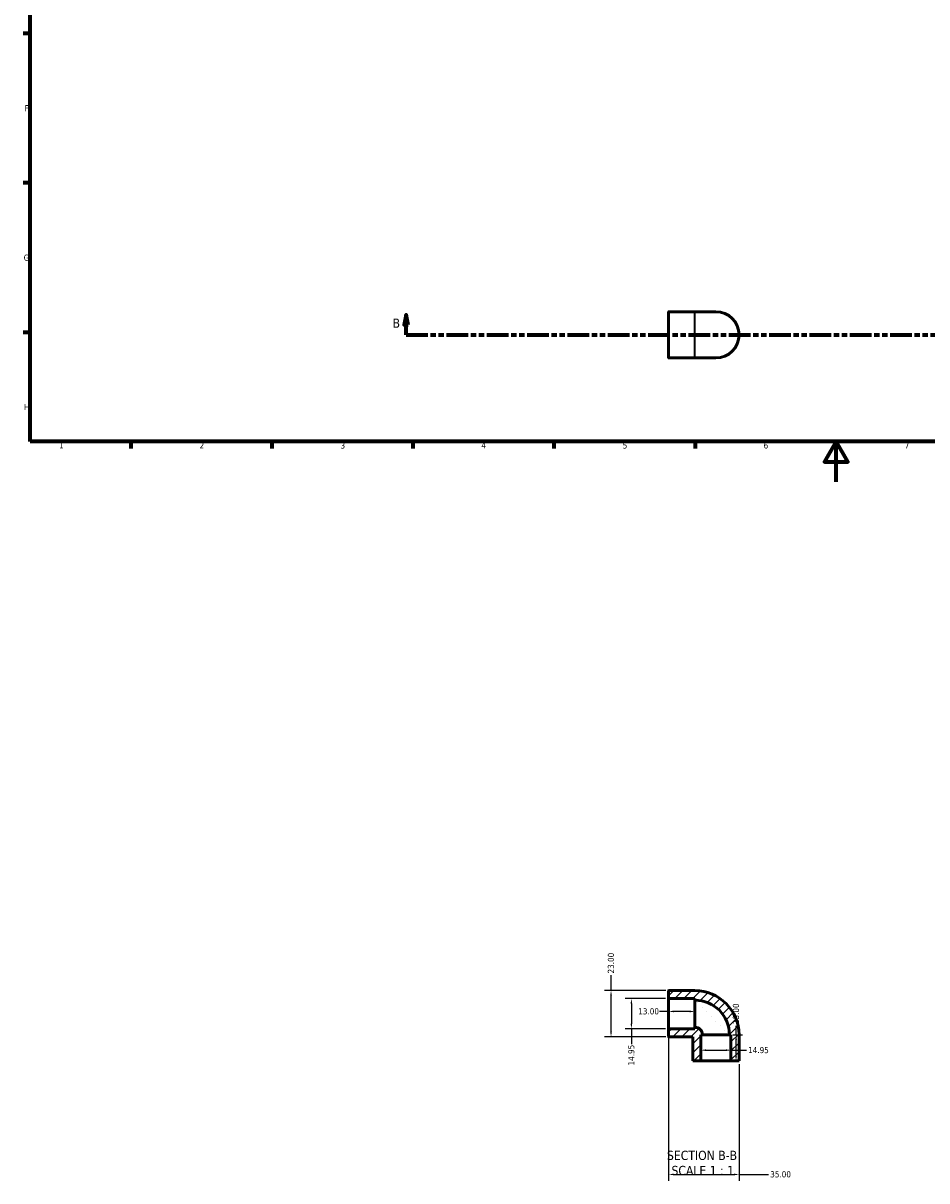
# Model space of a CAD drawing. Header units: millimetres. Extents: x -50 to 906, y -347 to 803.
# Tile 1 of 3: x 17 to 466, y -347 to 228. Entities that reach past the tile are written whole.
import ezdxf

# ---------------------------------------------------------------- set-up
doc = ezdxf.new("R2010")
doc.units = ezdxf.units.MM
doc.linetypes.add('DOUBLE_DASH_CHAIN', pattern=[1.2403, 0.6614, -0.0827, 0.1654, -0.0827, 0.1654, -0.0827])
for name, color, linetype, lineweight in [('Border (ANSI)', 7, 'Continuous', 70), ('Dimension (ANSI)', 7, 'Continuous', 25), ('Hatch (ANSI)', 7, 'Continuous', 18), ('Section Line (ANSI)', 7, 'DOUBLE_DASH_CHAIN', 70), ('Symbol (ANSI)', 7, 'Continuous', 25), ('Visible (ANSI)', 7, 'Continuous', 50), ('Visible Narrow (ANSI)', 7, 'Continuous', 35)]:
    doc.layers.add(name, color=color, linetype=linetype, lineweight=lineweight)
doc.styles.add('Label Text (ANSI)', font='tahoma.ttf')
doc.styles.add('Note Text (ANSI)', font='tahoma.ttf')
doc.dimstyles.new('Default - mm (ANSI)', dxfattribs={"dimtxt": 3.048, "dimasz": 2.5, "dimexe": 3.175, "dimexo": 1.6002, "dimgap": 0.8, "dimtad": 0, "dimtoh": 1, "dimrnd": 1e-08, "dimzin": 4, "dimdsep": 46, "dimtxsty": 'Note Text (ANSI)', "dimcen": 0.09, "dimdle": 10, "dimclrd": 256, "dimclre": 256, "dimclrt": 256, "dimadec": 1, "dimazin": 1, "dimtfac": 1, "dimtofl": 0, "dimtmove": 0, "dimatfit": 3, "dimfxl": 1, "dimtolj": 1, "dimtzin": 4, "dimlwd": -1, "dimlwe": -1, "dimarcsym": 0})

# ---------------------------------------------------------------- blocks, each defined once
blk = doc.blocks.new('Borders Default Border')
at = {"layer": 'Border (ANSI)'}
for p, q in [((20, 222.75), (16.55, 222.75)), ((20, 148.5), (16.55, 148.5)), ((20, 74.25), (16.55, 74.25)), ((70.08, 20), (70.08, 16.55)), ((140.17, 20), (140.17, 16.55)), ((210.25, 20), (210.25, 16.55)), ((280.33, 20), (280.33, 16.55)), ((350.42, 20), (350.42, 16.55))]:
    blk.add_line(p, q, dxfattribs=at)
at = {"layer": 'Border (ANSI)', "flags": 128}
for points in [[(20, 20), (20, 574), (821, 574), (821, 20), (20, 20)], [(420.5, 0), (420.5, 20), (414.73, 10), (426.27, 10), (420.5, 20)]]:
    blk.add_lwpolyline(points, dxfattribs=at)
at = {"layer": 'Border (ANSI)', "char_height": 3.05, "attachment_point": 7, "style": 'Note Text (ANSI)'}
for s, insert in [('F', (17.29, 184.1)), ('G', (16.81, 109.79)), ('H', (16.97, 35.6)), ('1', (34.35, 16.55)), ('2', (104.2, 16.55)), ('3', (174.26, 16.49)), ('4', (244.23, 16.55)), ('5', (314.48, 16.49)), ('6', (384.49, 16.49)), ('7', (454.6, 16.55))]:
    blk.add_mtext(s, dxfattribs=dict(at, insert=insert))
blk = doc.blocks.new('2dTransSection0')
at = {"layer": 'Section Line (ANSI)', "linetype": 'Continuous'}
for p, q in [((206.88, 83.03), (205.88, 78.03)), ((206.88, 78.03), (206.88, 83.03)), ((207.88, 78.03), (206.88, 83.03)), ((618.2, 83.03), (617.2, 78.03)), ((618.2, 78.03), (618.2, 83.03)), ((619.2, 78.03), (618.2, 83.03)), ((205.88, 78.03), (207.88, 78.03)), ((206.88, 73.03), (206.88, 78.03)), ((617.2, 78.03), (619.2, 78.03)), ((618.2, 73.03), (618.2, 78.03)), ((206.88, 73.03), (217.32, 73.03)), ((607.76, 73.03), (618.2, 73.03))]:
    blk.add_line(p, q, dxfattribs=at)
at = {"layer": 'Section Line (ANSI)', "linetype": 'DOUBLE_DASH_CHAIN', "ltscale": 16.160681}
blk.add_line((206.88, 73.03), (618.2, 73.03), dxfattribs=at)
at = {"layer": 'Section Line (ANSI)', "linetype": 'Continuous', "flags": 128}
for points in [[(207.88, 78.03), (206.88, 83.03), (205.88, 78.03), (207.88, 78.03)], [(619.2, 78.03), (618.2, 83.03), (617.2, 78.03), (619.2, 78.03)]]:
    blk.add_lwpolyline(points, dxfattribs=at)
at = {"layer": 'Section Line (ANSI)'}
for points in [[(207.88, 78.03), (206.88, 83.03), (205.88, 78.03), (207.88, 78.03)], [(619.2, 78.03), (618.2, 83.03), (617.2, 78.03), (619.2, 78.03)]]:
    blk.add_solid(points, dxfattribs=at)
at = {"layer": 'Section Line (ANSI)', "char_height": 4.57, "attachment_point": 7, "style": 'Label Text (ANSI)'}
for insert in [(200.13, 76.53), (622.16, 76.53)]:
    blk.add_mtext('B', dxfattribs=dict(at, insert=insert))
blk = doc.blocks.new('*D7')
at = {"layer": 'Defpoints', "color": 0, "transparency": 16777216}
for p in [(367.54, -274.79), (370.81, -274.79), (360.81, -287.79)]:
    blk.add_point(p, dxfattribs=at)
at = {"layer": 'Dimension (ANSI)', "transparency": 16777216}
for p, q in [((370.81, -274.79), (370.81, -270.28)), ((369.14, -274.79), (373.99, -274.79)), ((370.81, -285.29), (370.81, -277.29))]:
    blk.add_line(p, q, dxfattribs=at)
for points in [[(370.39, -277.29), (371.23, -277.29), (370.81, -274.79)], [(370.39, -285.29), (371.23, -285.29), (370.81, -287.79)]]:
    blk.add_solid(points, dxfattribs=at)
at = {"layer": 'Dimension (ANSI)', "transparency": 16777216, "insert": (369.22, -269.48), "char_height": 3.048, "attachment_point": 1, "rotation": 90, "style": 'Note Text (ANSI)'}
blk.add_mtext('\\A1;13.00', dxfattribs=at)
blk = doc.blocks.new('*D8')
at = {"layer": 'Defpoints', "color": 0, "transparency": 16777216}
for p in [(337.31, -263.18), (337.31, -264.29), (350.31, -264.29)]:
    blk.add_point(p, dxfattribs=at)
at = {"layer": 'Dimension (ANSI)', "transparency": 16777216}
for p, q in [((337.31, -263.18), (332.79, -263.18)), ((347.81, -263.18), (339.81, -263.18))]:
    blk.add_line(p, q, dxfattribs=at)
for points in [[(339.81, -262.77), (339.81, -263.6), (337.31, -263.18)], [(347.81, -262.77), (347.81, -263.6), (350.31, -263.18)]]:
    blk.add_solid(points, dxfattribs=at)
at = {"layer": 'Dimension (ANSI)', "transparency": 16777216, "insert": (322.2, -261.59), "char_height": 3.048, "attachment_point": 1, "style": 'Note Text (ANSI)'}
blk.add_mtext('\\A1;13.00', dxfattribs=at)
blk = doc.blocks.new('*D9')
at = {"layer": 'Defpoints', "color": 0, "transparency": 16777216}
for p in [(337.31, -271.77), (372.31, -287.79), (372.31, -344.17)]:
    blk.add_point(p, dxfattribs=at)
at = {"layer": 'Dimension (ANSI)', "transparency": 16777216}
for p, q in [((337.31, -273.37), (337.31, -347.34)), ((372.31, -289.4), (372.31, -347.34)), ((339.81, -344.17), (369.81, -344.17)), ((372.31, -344.17), (386.98, -344.17))]:
    blk.add_line(p, q, dxfattribs=at)
for points in [[(339.81, -343.75), (339.81, -344.59), (337.31, -344.17)], [(369.81, -343.75), (369.81, -344.59), (372.31, -344.17)]]:
    blk.add_solid(points, dxfattribs=at)
at = {"layer": 'Dimension (ANSI)', "transparency": 16777216, "insert": (387.78, -342.58), "char_height": 3.048, "attachment_point": 1, "style": 'Note Text (ANSI)'}
blk.add_mtext('\\A1;35.00', dxfattribs=at)
blk = doc.blocks.new('*D10')
at = {"layer": 'Defpoints', "color": 0, "transparency": 16777216}
for p in [(308.67, -252.79), (337.46, -252.79), (337.46, -275.79)]:
    blk.add_point(p, dxfattribs=at)
at = {"layer": 'Dimension (ANSI)', "transparency": 16777216}
for p, q in [((308.67, -252.79), (308.67, -245.11)), ((335.86, -252.79), (305.49, -252.79)), ((308.67, -273.29), (308.67, -255.29)), ((335.86, -275.79), (305.49, -275.79))]:
    blk.add_line(p, q, dxfattribs=at)
for points in [[(308.25, -255.29), (309.09, -255.29), (308.67, -252.79)], [(308.25, -273.29), (309.09, -273.29), (308.67, -275.79)]]:
    blk.add_solid(points, dxfattribs=at)
at = {"layer": 'Dimension (ANSI)', "transparency": 16777216, "insert": (307.08, -244.31), "char_height": 3.048, "attachment_point": 1, "rotation": 90, "style": 'Note Text (ANSI)'}
blk.add_mtext('\\A1;23.00', dxfattribs=at)
blk = doc.blocks.new('*D11')
at = {"layer": 'Defpoints', "color": 0, "transparency": 16777216}
for p in [(337.31, -256.82), (318.8, -271.77), (337.31, -271.77)]:
    blk.add_point(p, dxfattribs=at)
at = {"layer": 'Dimension (ANSI)', "transparency": 16777216}
for p, q in [((335.71, -256.82), (315.62, -256.82)), ((318.8, -259.32), (318.8, -269.27)), ((335.71, -271.77), (315.62, -271.77)), ((318.8, -271.77), (318.8, -279.48))]:
    blk.add_line(p, q, dxfattribs=at)
for points in [[(318.38, -259.32), (319.21, -259.32), (318.8, -256.82)], [(318.38, -269.27), (319.21, -269.27), (318.8, -271.77)]]:
    blk.add_solid(points, dxfattribs=at)
at = {"layer": 'Dimension (ANSI)', "transparency": 16777216, "insert": (317.21, -290.02), "char_height": 3.048, "attachment_point": 1, "rotation": 90, "style": 'Note Text (ANSI)'}
blk.add_mtext('\\A1;14.95', dxfattribs=at)
blk = doc.blocks.new('*D12')
at = {"layer": 'Defpoints', "color": 0, "transparency": 16777216}
for p in [(353.34, -281.29), (368.29, -281.86), (368.29, -282.42)]:
    blk.add_point(p, dxfattribs=at)
at = {"layer": 'Dimension (ANSI)', "transparency": 16777216}
for p, q in [((355.84, -282.42), (365.79, -282.42)), ((368.29, -282.42), (375.99, -282.42))]:
    blk.add_line(p, q, dxfattribs=at)
for points in [[(355.84, -282), (355.84, -282.84), (353.34, -282.42)], [(365.79, -282), (365.79, -282.84), (368.29, -282.42)]]:
    blk.add_solid(points, dxfattribs=at)
at = {"layer": 'Dimension (ANSI)', "transparency": 16777216, "insert": (376.79, -280.83), "char_height": 3.048, "attachment_point": 1, "style": 'Note Text (ANSI)'}
blk.add_mtext('\\A1;14.95', dxfattribs=at)

msp = doc.modelspace()

# ---------------------------------------------------------------- hatches: boundary and pattern name
at = {"layer": 'Hatch (ANSI)'}
h = msp.add_hatch(dxfattribs=at)
h.set_pattern_fill('ANSI31', color=256, scale=25.4, style=0)
h.set_pattern_definition([(45, (0, 0), (-2.245064, 2.245064), [])])
edge = h.paths.add_edge_path()
edge.add_ellipse((337.461, -275.645), major_axis=(-0.149, 0), ratio=1, start_angle=0, end_angle=90)
edge.add_line((337.461, -275.795), (349.312, -275.795))
edge.add_line((349.312, -275.795), (349.312, -287.795))
edge.add_line((349.312, -287.795), (353.337, -287.795))
edge.add_line((353.337, -287.795), (353.337, -274.795))
edge.add_line((353.337, -274.795), (354.084, -274.795))
edge.add_ellipse((350.312, -274.795), major_axis=(3.773, 0), ratio=1, start_angle=0, end_angle=90)
edge.add_line((350.312, -271.022), (350.312, -271.77))
edge.add_line((350.312, -271.77), (337.312, -271.77))
edge.add_line((337.312, -271.77), (337.312, -275.645))
edge = h.paths.add_edge_path()
edge.add_ellipse((337.461, -252.944), major_axis=(0, 0.15), ratio=1, start_angle=0, end_angle=90)
edge.add_line((337.312, -252.944), (337.312, -256.82))
edge.add_line((337.312, -256.82), (350.312, -256.82))
edge.add_line((350.312, -256.82), (350.312, -257.567))
edge.add_ellipse((350.312, -274.795), major_axis=(0, 17.227), ratio=1, start_angle=270, end_angle=360, ccw=False)
edge.add_line((367.539, -274.795), (368.287, -274.795))
edge.add_line((368.287, -274.795), (368.287, -287.795))
edge.add_line((368.287, -287.795), (372.312, -287.795))
edge.add_line((372.312, -287.795), (372.312, -274.795))
edge.add_ellipse((350.312, -274.795), major_axis=(22, 0), ratio=1, start_angle=0, end_angle=90)
edge.add_line((350.312, -252.795), (337.461, -252.795))

# ---------------------------------------------------------------- linework, layer by layer
at = {"layer": 'Visible (ANSI)'}
for p, q in [((337.312, 61.678), (337.312, 84.379)), ((337.461, 84.529), (350.312, 84.529)), ((360.812, 84.529), (350.312, 84.529)), ((337.461, 61.529), (350.312, 61.529)), ((350.312, 61.529), (360.812, 61.529)), ((337.312, -252.944), (337.312, -256.82)), ((350.312, -252.795), (337.461, -252.795)), ((337.312, -256.82), (350.312, -256.82)), ((337.312, -271.77), (337.312, -256.82)), ((350.312, -256.82), (350.312, -257.567)), ((350.312, -271.022), (350.312, -257.567)), ((350.312, -271.77), (337.312, -271.77)), ((337.312, -271.77), (337.312, -275.645)), ((337.461, -275.795), (349.312, -275.795)), ((349.312, -275.795), (349.312, -287.795)), ((350.312, -271.022), (350.312, -271.77)), ((353.337, -287.795), (353.337, -274.795)), ((353.337, -274.795), (354.084, -274.795)), ((367.539, -274.795), (354.084, -274.795)), ((367.539, -274.795), (368.287, -274.795)), ((368.287, -274.795), (368.287, -287.795)), ((372.312, -287.795), (372.312, -274.795)), ((349.312, -287.795), (353.337, -287.795)), ((368.287, -287.795), (353.337, -287.795)), ((368.287, -287.795), (372.312, -287.795))]:
    msp.add_line(p, q, dxfattribs=at)
for centre, radius, start, end in [((337.461, 84.379), 0.149, 90, 180), ((360.812, 73.029), 11.5, 270, 90), ((337.461, 61.678), 0.149, 180, 270), ((337.461, -252.944), 0.15, 90, 180), ((350.312, -274.795), 22, 0, 90), ((350.312, -274.795), 17.227, 0, 90), ((337.461, -275.645), 0.149, 180, 270), ((350.312, -274.795), 3.773, 0, 90)]:
    msp.add_arc(centre, radius, start, end, dxfattribs=at)
at = {"layer": 'Visible Narrow (ANSI)'}
for p, q in [((337.461, 84.387), (337.461, 61.67)), ((350.312, 61.67), (350.312, 84.387))]:
    msp.add_line(p, q, dxfattribs=at)

# ---------------------------------------------------------------- block references
msp.add_blockref('Borders Default Border', (0, 0))
at = {"layer": 'Section Line (ANSI)'}
msp.add_blockref('2dTransSection0', (0, 0), dxfattribs=at)

# ---------------------------------------------------------------- texts
at = {"layer": 'Symbol (ANSI)', "char_height": 4.572, "attachment_point": 7, "style": 'Label Text (ANSI)'}
for s, insert in [('SECTION B-B', (336.484, -337.06)), ('SCALE 1 : 1', (338.707, -344.572))]:
    msp.add_mtext(s, dxfattribs=dict(at, insert=insert))

# ---------------------------------------------------------------- dimensions: what is measured, and where the dimension line sits
at = {"layer": 'Dimension (ANSI)'}
for base, p1, p2, angle, override, picture, middle in [((308.67, -252.795), (337.461, -275.795), (337.461, -252.795), 90, {"dimtoh": 0, "dimdec": 2, "dimtp": 0, "dimtm": 0, "dimtdec": 2, "dimatfit": 2}, '*D10', (308.67, -239.295)), ((318.796, -271.77), (337.312, -256.82), (337.312, -271.77), 90, {"dimtoh": 0, "dimdec": 2, "dimtp": 0, "dimtm": 0, "dimtdec": 2, "dimatfit": 2}, '*D11', (318.796, -285.148)), ((337.312, -263.182), (350.312, -264.295), (337.312, -264.295), 180, {"dimtoh": 0, "dimdec": 2, "dimse1": 1, "dimse2": 1, "dimtp": 0, "dimtm": 0, "dimtdec": 2, "dimatfit": 2}, '*D8', (327.098, -263.182)), ((370.812, -274.795), (360.812, -287.795), (367.539, -274.795), 90, {"dimtoh": 0, "dimdec": 2, "dimse1": 1, "dimtp": 0, "dimtm": 0, "dimtdec": 2, "dimatfit": 2}, '*D7', (370.812, -264.581)), ((372.312, -344.17), (337.312, -271.77), (372.312, -287.795), 180, {"dimtoh": 0, "dimdec": 2, "dimtp": 0, "dimtm": 0, "dimtdec": 2, "dimatfit": 2}, '*D9', (392.812, -344.17)), ((368.287, -282.419), (353.337, -281.295), (368.287, -281.857), 180, {"dimtoh": 0, "dimdec": 2, "dimse1": 1, "dimse2": 1, "dimtp": 0, "dimtm": 0, "dimtdec": 2, "dimatfit": 2}, '*D12', (381.665, -282.419))]:
    dim = msp.add_linear_dim(base=base, p1=p1, p2=p2, angle=angle, dimstyle='Default - mm (ANSI)', override=override, dxfattribs=at)
    dim.commit()
    dim.dimension.update_dxf_attribs({"geometry": picture, "text_midpoint": middle, "dimtype": 160})

doc.saveas('drawing.dxf')
